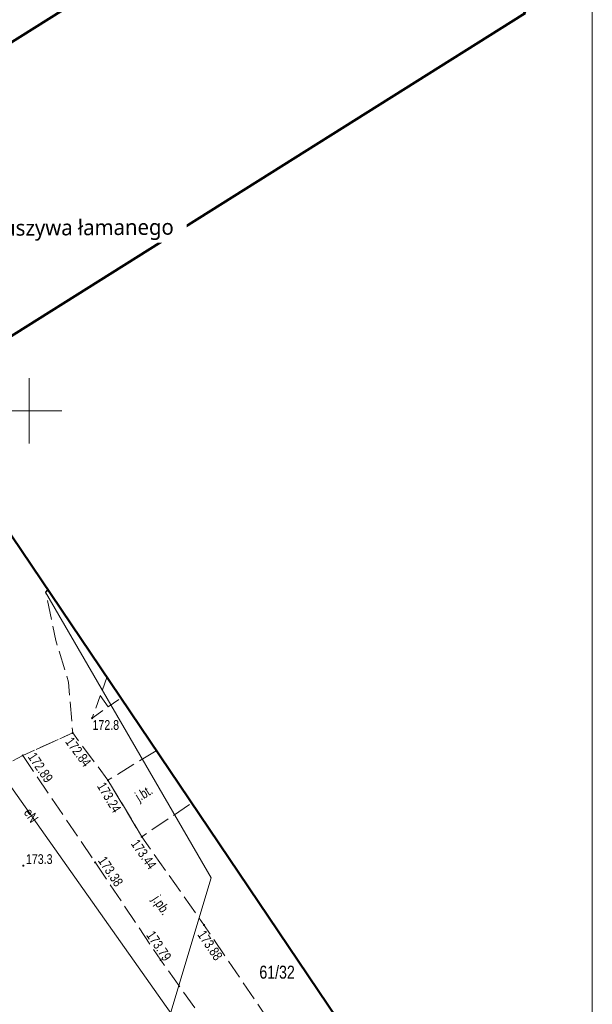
# Model space of a CAD drawing. Header units: metres. Extents: x 8433237 to 8433443, y 6021296 to 6021738.
# Tile 15 of 22: x 8433399 to 8433443, y 6021554 to 6021630. Entities that reach past the tile are written whole.
import ezdxf
from ezdxf import colors
from ezdxf.entities.mleader import LeaderData, LeaderLine
from ezdxf.enums import TextEntityAlignment as Align
from ezdxf.math import Vec2, Vec3

# ---------------------------------------------------------------- set-up
doc = ezdxf.new("R2010")
doc.units = ezdxf.units.M
doc.linetypes.add('L_0_04', pattern=[1.5, 1, -0.5])
doc.linetypes.add('L_0_06', pattern=[2, 1.5, -0.5])
doc.layers.get('0').update_dxf_attribs({"linetype": 'CONTINUOUS', "lineweight": 18})
for name, color, linetype, lineweight in [('!ramka', 7, 'CONTINUOUS', 18), ('a_opis', 250, 'CONTINUOUS', 9), ('EGB_Budynek', 7, 'CONTINUOUS', 50), ('EGB_DzialkaEwidencyjna', 7, 'CONTINUOUS', 18), ('GES_PrzewodElektroenergetyczny', 1, 'CONTINUOUS', 18), ('KR_ObiektKarto', 7, 'CONTINUOUS', 18), ('OT_Komunikacja', 7, 'CONTINUOUS', 18), ('OT_Rzedna', 7, 'CONTINUOUS', 18), ('OT_Skarpa', 7, 'CONTINUOUS', 18), ('Siatka', 7, 'CONTINUOUS', 18), ('zakres', 52, 'CONTINUOUS', 50)]:
    doc.layers.add(name, color=color, linetype=linetype, lineweight=lineweight)
doc.styles.add('Arial', font='Arial.ttf')
doc.styles.get("Standard").update_dxf_attribs({"font": 'simplex.shx'})

# ---------------------------------------------------------------- blocks, each defined once
blk = doc.blocks.new('OTRS')
at = {"linetype": 'Continuous', "lineweight": 13}
blk.add_hatch(color=0, dxfattribs=at).paths.add_polyline_path([(0, -0.09, 1), (0, 0.09, 1)])
at = {"color": 0, "linetype": 'Continuous', "lineweight": 13}
blk.add_circle((0, 0), 0.0906, dxfattribs=at)
blk = doc.blocks.new('OTRN')
at = {"linetype": 'Continuous', "lineweight": 13}
blk.add_hatch(color=0, dxfattribs=at).paths.add_polyline_path([(0, -0.09, 1), (0, 0.09, 1)])
at = {"color": 0, "linetype": 'Continuous', "lineweight": 13}
blk.add_circle((0, 0), 0.0906, dxfattribs=at)

msp = doc.modelspace()

# ---------------------------------------------------------------- linework, layer by layer
at = {"layer": '!ramka', "linetype": 'Continuous', "lineweight": 13, "flags": 128}
msp.add_lwpolyline([(8433236.949, 6021737.82), (8433443.332, 6021737.82), (8433443.332, 6021352.475), (8433236.949, 6021352.475)], close=True, dxfattribs=at)
at = {"layer": 'EGB_Budynek', "linetype": 'Continuous', "lineweight": 50, "flags": 128}
msp.add_lwpolyline([(8433386.7, 6021598.28), (8433376.32, 6021614.34), (8433427.77, 6021646.64), (8433438.16, 6021630.58)], close=True, dxfattribs=at)
at = {"layer": 'EGB_DzialkaEwidencyjna', "linetype": 'Continuous', "lineweight": 18, "flags": 128}
for points in [[(8433425.022, 6021551.271), (8433423.72, 6021546.78), (8433418.02, 6021542.98), (8433413.46, 6021550.31), (8433411.24, 6021552.57), (8433410.35, 6021551.99), (8433413.99, 6021564.11), (8433401.26, 6021586.07), (8433401.453, 6021586.19)], [(8433401.453, 6021586.19), (8433401.26, 6021586.07), (8433413.99, 6021564.11), (8433410.35, 6021551.99), (8433403.679, 6021547.669)]]:
    msp.add_lwpolyline(points, dxfattribs=at)
at = {"layer": 'GES_PrzewodElektroenergetyczny', "color": 1, "linetype": 'Continuous', "lineweight": 18, "flags": 128}
msp.add_lwpolyline([(8433391.955, 6021600.261), (8433382.28, 6021594.16), (8433418.01, 6021543.64), (8433423.671, 6021525.51)], dxfattribs=at)
at = {"layer": 'KR_ObiektKarto', "linetype": 'Continuous', "lineweight": 18, "flags": 128}
msp.add_lwpolyline([(8433406.08, 6021577.239), (8433405.47, 6021578.113)], dxfattribs=at)
at = {"layer": 'OT_Komunikacja', "color": 7, "linetype": 'L_0_06', "lineweight": 18, "flags": 128}
for points in [[(8433372.106, 6021629.668), (8433370.46, 6021628.71), (8433363.22, 6021624.26), (8433359.3, 6021621.8), (8433359.72, 6021621.03), (8433359.56, 6021620.09), (8433362.87, 6021615.08), (8433361.34, 6021613.96), (8433363.18, 6021610.85), (8433368.35, 6021603.08), (8433372.38, 6021597.38), (8433376.18, 6021597.19), (8433381.96, 6021589.24), (8433382.14, 6021588.56), (8433383.56, 6021586.42), (8433389.96, 6021577.43), (8433393.6, 6021580.05), (8433398.49, 6021572.96), (8433399.5, 6021573.51), (8433403.35, 6021575.24), (8433403.03, 6021579.15), (8433402.06, 6021582.34), (8433401.26, 6021586.07), (8433401.411, 6021586.252)], [(8433433.061, 6021531.654), (8433430.13, 6021535.98), (8433425.57, 6021542.73), (8433423.06, 6021546.42), (8433422.41, 6021547.38), (8433419.15, 6021552.08), (8433413.45, 6021560.48), (8433408.67, 6021567.26), (8433406.06, 6021571.6), (8433403.35, 6021575.24), (8433399.5, 6021573.51)], [(8433409.765, 6021573.875), (8433406.06, 6021571.6)], [(8433399.5, 6021573.51), (8433405.08, 6021565.29), (8433410.12, 6021557.77), (8433415.63, 6021550.04), (8433418.97, 6021545.16), (8433420.81, 6021542.39), (8433422.945, 6021539.285)], [(8433406.06, 6021571.6), (8433408.67, 6021567.26), (8433412.487, 6021569.842)]]:
    msp.add_lwpolyline(points, dxfattribs=at)
at = {"layer": 'OT_Skarpa', "color": 7, "linetype": 'L_0_04', "lineweight": 18, "flags": 128}
for points in [[(8433405.967, 6021579.502), (8433404.85, 6021576.38)], [(8433404.85, 6021576.38), (8433407.041, 6021577.91)]]:
    msp.add_lwpolyline(points, dxfattribs=at)
at = {"layer": 'Siatka', "linetype": 'Continuous', "lineweight": 18, "flags": 128}
for points in [[(8433400, 6021597.5), (8433400, 6021602.5)], [(8433397.5, 6021600), (8433402.5, 6021600)]]:
    msp.add_lwpolyline(points, dxfattribs=at)
at = {"layer": 'zakres', "linetype": 'Continuous', "lineweight": 50, "flags": 128}
msp.add_lwpolyline([(8433419.62, 6021522.82), (8433442.36, 6021489.13), (8433352.75, 6021391.57), (8433241.38, 6021481.96), (8433240.2, 6021491.16), (8433311.93, 6021631.29), (8433296.1, 6021651.62), (8433321.76, 6021670.02), (8433343.71, 6021730.5), (8433425.65, 6021684.78), (8433401.32, 6021655.01), (8433378.38, 6021641.74), (8433371.24, 6021630.95), (8433436.666, 6021534.031)], close=True, dxfattribs=at)

# ---------------------------------------------------------------- block references
at = {"layer": 'OT_Rzedna', "linetype": 'Continuous', "xscale": 0.5, "yscale": 0.5, "zscale": 0.5}
for name, p in [('OTRN', (8433404.85, 6021576.38)), ('OTRS', (8433403.35, 6021575.24)), ('OTRS', (8433399.5, 6021573.51)), ('OTRS', (8433406.06, 6021571.6)), ('OTRS', (8433408.67, 6021567.26)), ('OTRN', (8433399.55, 6021565.04)), ('OTRS', (8433405.08, 6021565.29)), ('OTRS', (8433413.45, 6021560.48)), ('OTRS', (8433410.12, 6021557.77))]:
    msp.add_blockref(name, p, dxfattribs=at)

# ---------------------------------------------------------------- texts
at = {"layer": 'EGB_DzialkaEwidencyjna', "color": 7, "style": 'Arial', "width": 0.78}
msp.add_text('61/32', height=1, rotation=-360, dxfattribs=at).set_placement((8433417.71, 6021557.35), align=Align.TOP_LEFT)
at = {"layer": 'GES_PrzewodElektroenergetyczny', "color": 1, "style": 'Arial', "width": 0.78}
msp.add_text('eN', height=0.75, rotation=304.6, dxfattribs=at).set_placement((8433400.15, 6021568.9), align=Align.MIDDLE_CENTER)
at = {"layer": 'OT_Komunikacja', "color": 7, "style": 'Arial', "width": 0.78}
for s, rotation, p in [('j.bt.', 31.6, (8433408.82, 6021570.6)), ('j.pb.', 303.7, (8433410.17, 6021562.01))]:
    msp.add_text(s, height=0.75, rotation=rotation, dxfattribs=at).set_placement(p, align=Align.MIDDLE_CENTER)
at = {"layer": 'OT_Rzedna', "color": 7, "style": 'Arial', "width": 0.78}
for s, p in [('172.8', (8433404.87, 6021575.25)), ('173.3', (8433399.75, 6021564.94))]:
    msp.add_text(s, height=0.75, dxfattribs=at).set_placement(p, align=Align.BOTTOM_LEFT)
for s, rotation, p in [('172.84', 306.7, (8433402.55, 6021574.421)), ('172.89', 304.2, (8433399.673, 6021573.279)), ('173.24', 301, (8433404.996, 6021571.041)), ('173.44', 305.2, (8433407.606, 6021566.586)), ('173.38', 303.8, (8433405.072, 6021565.301)), ('173.79', 303.8, (8433408.792, 6021559.571)), ('173.88', 304.2, (8433412.723, 6021559.609))]:
    msp.add_text(s, height=0.75, rotation=rotation, dxfattribs=at).set_placement(p, align=Align.BOTTOM_LEFT)

# ---------------------------------------------------------------- next in the draw order: leaders
at = {"layer": 'a_opis', "color": 0, "linetype": 'ByBlock', "lineweight": 9}
ml = msp.add_multileader_mtext('Standard', dxfattribs=at)
ml.set_content('{\\fTrebuchet MS|b0|i0|c238|p34;projektowany rurociąg tłoczny\\PPE100RC SDR17 DN160; L=195,0m}')
ml.set_leader_properties()
ml.build(insert=Vec2(0, 0))
ml.multileader.update_dxf_attribs({"arrow_head_size": 1.5})
ctx = ml.context
ctx.base_point, ctx.char_height, ctx.arrow_head_size, ctx.landing_gap_size, ctx.plane_origin, ctx.plane_x_axis, ctx.plane_y_axis = Vec3(8433377.882, 6021640.991), 1.2, 1.5, 0.5, Vec3(8433386.212, 6021752.298), Vec3(0.99998, 0.006313), Vec3(-0.006313, 0.99998)
ctx.attachment_type = 2
notes = []
notes.append((ctx, [(0, (1, 1, 0), (8433377.547, 6021640.988), (0.99998, 0.006313), 0.335, [(0, [(8433342.498, 6021634.789)], 0, [])])]))
ctx.mtext.insert, ctx.mtext.text_direction, ctx.mtext.rotation, ctx.mtext.flow_direction = Vec3(8433378.377, 6021641.751), Vec3(0.99998, 0.006313), 0.006313, 5
ctx.mtext.has_bg_fill, ctx.mtext.bg_color, ctx.mtext.bg_scale_factor, ctx.mtext.bg_transparency, ctx.mtext.use_window_bg_color = 1, -1023410167, 1.5, 0, 1
ml = msp.add_multileader_mtext('Standard', dxfattribs=at)
ml.set_content('{\\fTrebuchet MS|b0|i0|c238|p34;droga dojazdowa z kruszywa łamanego }')
ml.set_leader_properties()
ml.build(insert=Vec2(0, 0))
ml.multileader.update_dxf_attribs({"arrow_head_size": 1.5})
ctx = ml.context
ctx.base_point, ctx.char_height, ctx.arrow_head_size, ctx.landing_gap_size, ctx.plane_origin, ctx.plane_x_axis, ctx.plane_y_axis = Vec3(8433381.735, 6021613.777), 1.2, 1.5, 0.5, Vec3(8433390.065, 6021725.094), Vec3(0.99998, 0.006313), Vec3(-0.006313, 0.99998)
ctx.attachment_type = 2
notes.append((ctx, [(0, (1, 1, 0), (8433381.4, 6021613.775), (0.99998, 0.006313), 0.335, [(0, [(8433361.6, 6021607.618)], 0, [])])]))
ctx.mtext.insert, ctx.mtext.text_direction, ctx.mtext.rotation, ctx.mtext.flow_direction = Vec3(8433382.23, 6021614.56), Vec3(0.99998, 0.006313), 0.006313, 5
ctx.mtext.has_bg_fill, ctx.mtext.bg_color, ctx.mtext.bg_scale_factor, ctx.mtext.bg_transparency, ctx.mtext.use_window_bg_color = 1, -1023410167, 1.5, 0, 1
for ctx, leaders in notes:
    for number, flags, end, landing, length, lines in leaders:
        leader = LeaderData()
        leader.index, (leader.has_last_leader_line, leader.has_dogleg_vector, leader.attachment_direction) = number, flags
        leader.last_leader_point, leader.dogleg_vector, leader.dogleg_length = Vec3(end), Vec3(landing), length
        for number, points, colour, breaks in lines:
            line = LeaderLine()
            line.index, line.vertices, line.color, line.breaks = number, Vec3.list(points), colors.encode_raw_color(colour), breaks
            leader.lines.append(line)
        ctx.leaders.append(leader)

doc.saveas('drawing.dxf')
